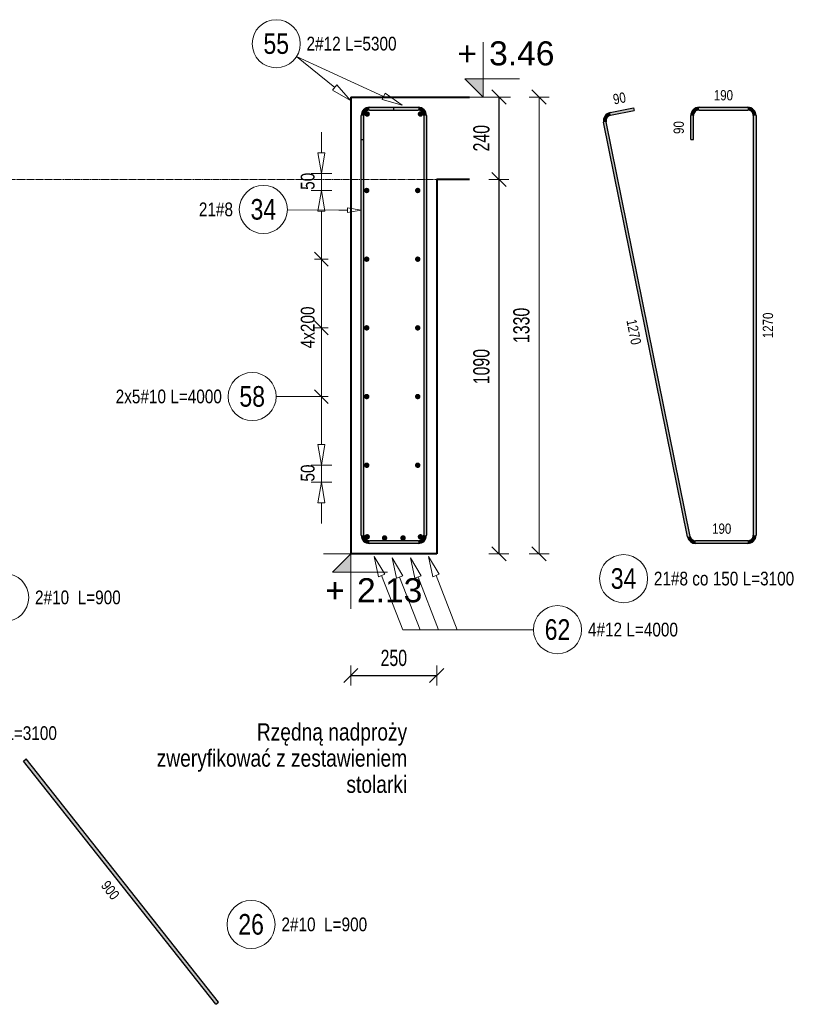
# Model space of a CAD drawing. Extents: x -1906120 to 89837, y -39133 to 303704.
# Tile 55 of 55: x 87542 to 89837, y -3317 to -450. Entities that reach past the tile are written whole.
import ezdxf
from ezdxf.enums import TextEntityAlignment as Align

# ---------------------------------------------------------------- set-up
doc = ezdxf.new("R2010")
doc.units = 0
doc.header["$LTSCALE"] = 10
doc.header["$MEASUREMENT"] = 0
doc.linetypes.add('HIDDEN', pattern=[0.375, 0.25, -0.125])
for name, color, linetype, lineweight in [('P-Opis', 1, 'Continuous', 18), ('P-Przerywana', 13, 'HIDDEN', 9), ('P-Wymiar', 254, 'Continuous', 9), ('RCAD_deskowanie', 3, 'Continuous', 40)]:
    doc.layers.add(name, color=color, linetype=linetype, lineweight=lineweight)
for name, color, linetype in [('RCAD_kształt pręta', 7, 'Continuous'), ('RCAD_opis kształtu pręta', 7, 'Continuous'), ('RCAD_opis rozkładu', 7, 'Continuous'), ('RCAD_pręt wyrzucony', 130, 'Continuous'), ('RCAD_pręty punktowe', 7, 'Continuous'), ('RCAD_symbole graficzne', 7, 'Continuous')]:
    doc.layers.add(name, color=color, linetype=linetype)
doc.styles.add('_Fd Opis', font='arial.ttf')
doc.styles.add('ROMANS', font='arial.ttf', dxfattribs={"width": 0.7})
doc.styles.add('style1', font='arial.ttf', dxfattribs={"width": 0.8})
doc.dimstyles.new('A25', dxfattribs={"dimscale": 27, "dimtxt": 1.75, "dimasz": 0.06, "dimexe": 0, "dimexo": 0, "dimgap": 1, "dimtad": 1, "dimdec": 4, "dimrnd": 0.1, "dimdsep": 46, "dimtxsty": 'ROMANS', "dimblk": '[[[[[[[[', "dimcen": 2, "dimdle": 2, "dimse1": 1, "dimse2": 1, "dimclrd": 256, "dimclrt": 1, "dimadec": 0, "dimazin": 0, "dimtfac": 1, "dimtdec": 4, "dimtix": 1, "dimtmove": 2, "dimatfit": 3, "dimldrblk": '[[[[[[[[', "dimfxl": 0, "dimtvp": 0.6, "dimtolj": 1, "dimlwd": -1, "dimarcsym": 0})

# ---------------------------------------------------------------- blocks, each defined once
blk = doc.blocks.new('[[[[[[[[')
at = {"layer": 'P-Wymiar'}
for p, q in [((1.818989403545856e-12, 18.00000000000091), (1.818989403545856e-12, -18.00000000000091)), ((-12.72792206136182, -12.72792206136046), (12.72792206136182, 12.72792206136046)), ((0, 0), (-4.628327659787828, 0))]:
    blk.add_line(p, q, dxfattribs=at)
blk = doc.blocks.new('*D346')
at = {"layer": 'Defpoints', "color": 0, "transparency": 16777216}
for p in [(88757.45233028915, -675.038804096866), (88768.49843924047, -2005.038804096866), (89055.47113421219, -2005.038804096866)]:
    blk.add_point(p, dxfattribs=at)
at = {"layer": 'P-Wymiar', "transparency": 16777216}
blk.add_line((89055.47113421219, -676.6588040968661), (89055.47113421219, -2003.418804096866), dxfattribs=at)
at = {"layer": 'P-Wymiar', "transparency": 16777216, "xscale": 1.62, "yscale": 1.62, "zscale": 1.62}
for p, rotation in [((89055.47113421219, -675.0388040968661), 90), ((89055.47113421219, -2005.038804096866), 270)]:
    blk.add_blockref('[[[[[[[[', p, dxfattribs=dict(at, rotation=rotation))
at = {"layer": 'P-Wymiar', "color": 1, "transparency": 16777216, "insert": (89004.33044526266, -1340.038804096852), "char_height": 47.25, "attachment_point": 5, "rotation": 90, "style": 'ROMANS'}
blk.add_mtext('\\A1;1330', dxfattribs=at)
blk = doc.blocks.new('*D348')
at = {"transparency": 16777216}
blk.add_line((88938.82628273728, -676.658804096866), (88938.82628273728, -913.4188040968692), dxfattribs=at)
at = {"layer": 'Defpoints', "color": 0, "transparency": 16777216}
for p in [(88852.53324348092, -675.038804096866), (88852.53324348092, -915.0388040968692), (88938.82628273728, -915.0388040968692)]:
    blk.add_point(p, dxfattribs=at)
at = {"transparency": 16777216, "xscale": 1.62, "yscale": 1.62, "zscale": 1.62}
for p, rotation in [((88938.82628273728, -675.038804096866), 90), ((88938.82628273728, -915.0388040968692), 270)]:
    blk.add_blockref('[[[[[[[[', p, dxfattribs=dict(at, rotation=rotation))
at = {"color": 1, "transparency": 16777216, "insert": (88887.70170906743, -795.0388040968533), "char_height": 47.25, "attachment_point": 5, "rotation": 90, "style": 'ROMANS'}
blk.add_mtext('\\A1;240', dxfattribs=at)
blk = doc.blocks.new('*D349')
at = {"transparency": 16777216}
blk.add_line((88938.82628273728, -916.6588040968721), (88938.82628273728, -2003.418804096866), dxfattribs=at)
at = {"layer": 'Defpoints', "color": 0, "transparency": 16777216}
for p in [(88938.82628273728, -915.0388040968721), (88757.45233028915, -2005.038804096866), (88938.82628273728, -2005.038804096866)]:
    blk.add_point(p, dxfattribs=at)
at = {"transparency": 16777216, "xscale": 1.62, "yscale": 1.62, "zscale": 1.62}
for p, rotation in [((88938.82628273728, -915.0388040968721), 90), ((88938.82628273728, -2005.038804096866), 270)]:
    blk.add_blockref('[[[[[[[[', p, dxfattribs=dict(at, rotation=rotation))
at = {"color": 1, "transparency": 16777216, "insert": (88887.70170906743, -1460.038804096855), "char_height": 47.25, "attachment_point": 5, "rotation": 90, "style": 'ROMANS'}
blk.add_mtext('\\A1;1090', dxfattribs=at)
blk = doc.blocks.new('*D350')
at = {"transparency": 16777216}
blk.add_line((88509.07233028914, -2359.554841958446), (88755.83233028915, -2359.554841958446), dxfattribs=at)
at = {"layer": 'Defpoints', "color": 0, "transparency": 16777216}
for p in [(88507.45233028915, -2005.038804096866), (88757.45233028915, -2005.038804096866), (88757.45233028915, -2359.554841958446)]:
    blk.add_point(p, dxfattribs=at)
at = {"transparency": 16777216, "xscale": 1.62, "yscale": 1.62, "zscale": 1.62, "rotation": 180}
blk.add_blockref('[[[[[[[[', (88507.45233028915, -2359.554841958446), dxfattribs=at)
at = {"transparency": 16777216, "xscale": 1.62, "yscale": 1.62, "zscale": 1.62}
blk.add_blockref('[[[[[[[[', (88757.45233028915, -2359.554841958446), dxfattribs=at)
at = {"color": 1, "transparency": 16777216, "insert": (88632.45233028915, -2308.430268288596), "char_height": 47.25, "attachment_point": 5, "style": 'ROMANS'}
blk.add_mtext('\\A1;250', dxfattribs=at)

msp = doc.modelspace()

# ---------------------------------------------------------------- hatches: boundary and pattern name
at = {"layer": 'RCAD_kształt pręta'}
h = msp.add_hatch(color=4, dxfattribs=at)
edge = h.paths.add_edge_path(flags=0)
edge.add_line((88561.45233028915, -705.038804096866), (88561.45233028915, -713.038804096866))
edge.add_arc((88561.45233028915, -729.0388040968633), 15.99999999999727, 89.99999999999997, 180.0000000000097)
edge.add_line((88545.45233028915, -729.038804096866), (88537.45233028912, -729.038804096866))
edge.add_arc((88561.45233028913, -729.0388040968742), 24.00000000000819, 449.9999999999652, 539.9999999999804, ccw=False)
h = msp.add_hatch(color=4, dxfattribs=at)
edge = h.paths.add_edge_path(flags=0)
edge.add_line((88561.45233028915, -705.038804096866), (88561.45233028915, -713.038804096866))
edge.add_arc((88561.45233028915, -729.0388040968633), 15.99999999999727, 89.99999999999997, 180.0000000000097)
edge.add_line((88545.45233028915, -729.038804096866), (88537.45233028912, -729.038804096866))
edge.add_arc((88561.45233028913, -729.0388040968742), 24.00000000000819, 449.9999999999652, 539.9999999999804, ccw=False)
for points in [[(88561.45233028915, -713.038804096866), (88561.45233028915, -705.038804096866), (88703.45233028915, -705.038804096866), (88703.45233028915, -713.038804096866)], [(88561.45233028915, -713.038804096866), (88561.45233028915, -705.038804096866), (88631.45233028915, -705.038804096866), (88631.45233028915, -713.038804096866)], [(88545.45233028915, -799.038804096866), (88537.45233028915, -799.038804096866), (88537.45233028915, -729.038804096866), (88545.45233028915, -729.038804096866)], [(88545.45233028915, -1951.038804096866), (88537.45233028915, -1951.038804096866), (88537.45233028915, -729.038804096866), (88545.45233028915, -729.038804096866)], [(88719.45233028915, -729.038804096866), (88727.45233028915, -729.038804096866), (88727.45233028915, -1951.038804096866), (88719.45233028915, -1951.038804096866)], [(88703.45233028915, -1967.038804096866), (88703.45233028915, -1975.038804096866), (88561.45233028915, -1975.038804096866), (88561.45233028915, -1967.038804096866)]]:
    msp.add_hatch(color=4, dxfattribs=at).paths.add_polyline_path(points, flags=0)
h = msp.add_hatch(color=4, dxfattribs=at)
edge = h.paths.add_edge_path(flags=0)
edge.add_line((88727.45233028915, -729.038804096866), (88719.45233028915, -729.038804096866))
edge.add_arc((88703.45233028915, -729.0388040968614), 16, -1.628443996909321e-11, 90)
edge.add_line((88703.45233028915, -713.0388040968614), (88703.45233028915, -705.0388040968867))
edge.add_arc((88703.45233028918, -729.0388040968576), 23.9999999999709, 359.99999999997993, 450.00000000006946, ccw=False)
h = msp.add_hatch(color=4, dxfattribs=at)
edge = h.paths.add_edge_path(flags=0)
edge.add_line((88537.45233028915, -1951.038804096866), (88545.45233028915, -1951.038804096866))
edge.add_arc((88561.45233028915, -1951.03880409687), 16, 179.9999999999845, 270)
edge.add_line((88561.45233028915, -1967.03880409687), (88561.45233028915, -1975.038804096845))
edge.add_arc((88561.45233028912, -1951.038804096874), 23.9999999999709, 539.9999999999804, 630.0000000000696, ccw=False)
h = msp.add_hatch(color=4, dxfattribs=at)
edge = h.paths.add_edge_path(flags=0)
edge.add_line((88703.45233028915, -1975.038804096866), (88703.45233028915, -1967.038804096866))
edge.add_arc((88703.45233028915, -1951.038804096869), 15.99999999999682, -89.99999999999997, 1.142455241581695e-11)
edge.add_line((88719.45233028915, -1951.038804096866), (88727.45233028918, -1951.038804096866))
edge.add_arc((88703.45233028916, -1951.038804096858), 24.00000000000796, 269.99999999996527, 359.999999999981, ccw=False)
at = {"layer": 'RCAD_pręt wyrzucony'}
for points in [[(89263.9276736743, -728.064641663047), (89262.33831902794, -720.2241090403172), (89330.94297947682, -706.3172558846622), (89332.53233412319, -714.1577885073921)], [(89521.68485385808, -713.038804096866), (89521.68485385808, -705.038804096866), (89663.68485385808, -705.038804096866), (89663.68485385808, -713.038804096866)], [(89505.68485385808, -799.038804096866), (89497.68485385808, -799.038804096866), (89497.68485385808, -729.038804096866), (89505.68485385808, -729.038804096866)], [(89679.68485385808, -729.038804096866), (89687.68485385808, -729.038804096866), (89687.68485385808, -1951.038804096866), (89679.68485385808, -1951.038804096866)], [(89496.155744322, -1954.217513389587), (89488.31521169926, -1955.806868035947), (89243.58478509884, -748.5137708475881), (89251.42531772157, -746.9244162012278)], [(89663.68485385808, -1967.038804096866), (89663.68485385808, -1975.038804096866), (89511.83680956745, -1975.038804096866), (89511.83680956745, -1967.038804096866)], [(88121.87382314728, -3310.544875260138), (88114.03214007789, -3316.750357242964), (87553.60687149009, -2608.557608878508), (87561.44855455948, -2602.352126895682)]]:
    msp.add_hatch(color=4, dxfattribs=at).paths.add_polyline_path(points, flags=0)
h = msp.add_hatch(color=4, dxfattribs=at)
edge = h.paths.add_edge_path(flags=0)
edge.add_line((89521.68485385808, -705.038804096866), (89521.68485385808, -713.038804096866))
edge.add_arc((89521.68485385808, -729.0388040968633), 15.99999999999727, 89.99999999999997, 180.0000000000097)
edge.add_line((89505.68485385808, -729.038804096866), (89497.68485385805, -729.038804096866))
edge.add_arc((89521.68485385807, -729.0388040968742), 24.00000000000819, 449.9999999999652, 539.9999999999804, ccw=False)
h = msp.add_hatch(color=4, dxfattribs=at)
edge = h.paths.add_edge_path(flags=0)
edge.add_line((89687.68485385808, -729.038804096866), (89679.68485385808, -729.038804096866))
edge.add_arc((89663.68485385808, -729.0388040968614), 16, -1.628443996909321e-11, 90)
edge.add_line((89663.68485385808, -713.0388040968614), (89663.68485385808, -705.0388040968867))
edge.add_arc((89663.68485385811, -729.0388040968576), 23.9999999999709, 359.99999999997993, 450.00000000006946, ccw=False)
h = msp.add_hatch(color=4, dxfattribs=at)
edge = h.paths.add_edge_path(flags=0)
edge.add_line((89262.33831902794, -720.2241090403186), (89263.9276736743, -728.0646416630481))
edge.add_arc((89267.10638296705, -743.745706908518), 16.00000000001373, 101.4591559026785, 191.4591559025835)
edge.add_line((89251.42531772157, -746.9244162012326), (89243.58478509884, -748.5137708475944))
edge.add_arc((89267.10638296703, -743.7457069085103), 24.00000000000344, 461.4591559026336, 551.4591559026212, ccw=False)
h = msp.add_hatch(color=4, dxfattribs=at)
edge = h.paths.add_edge_path(flags=0)
edge.add_line((89488.31521169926, -1955.806868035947), (89496.155744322, -1954.217513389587))
edge.add_arc((89511.83680956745, -1951.03880409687), 15.99999999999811, -168.5408440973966, -89.99999999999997)
edge.add_line((89511.83680956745, -1967.038804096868), (89511.83680956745, -1975.038804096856))
edge.add_arc((89511.83680956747, -1951.03880409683), 24.00000000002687, 191.4591559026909, 269.99999999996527, ccw=False)
h = msp.add_hatch(color=4, dxfattribs=at)
edge = h.paths.add_edge_path(flags=0)
edge.add_line((89663.68485385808, -1975.038804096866), (89663.68485385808, -1967.038804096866))
edge.add_arc((89663.68485385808, -1951.038804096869), 15.99999999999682, -89.99999999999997, 1.142455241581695e-11)
edge.add_line((89679.68485385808, -1951.038804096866), (89687.68485385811, -1951.038804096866))
edge.add_arc((89663.6848538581, -1951.038804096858), 24.00000000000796, 269.99999999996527, 359.999999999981, ccw=False)
at = {"layer": 'RCAD_pręty punktowe'}
h = msp.add_hatch(color=1, dxfattribs=at)
edge = h.paths.add_edge_path(flags=0)
edge.add_arc((88554.84964536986, -724.5216643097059), 8, 0, 360, ccw=False)
h = msp.add_hatch(color=1, dxfattribs=at)
edge = h.paths.add_edge_path(flags=0)
edge.add_arc((88710.05501520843, -724.5216643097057), 8, 0, 360, ccw=False)
h = msp.add_hatch(color=1, dxfattribs=at)
edge = h.paths.add_edge_path(flags=0)
edge.add_arc((88553.45233028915, -947.2290723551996), 8, 0, 360, ccw=False)
h = msp.add_hatch(color=1, dxfattribs=at)
edge = h.paths.add_edge_path(flags=0)
edge.add_arc((88702.11808189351, -947.2290723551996), 8, 0, 360, ccw=False)
h = msp.add_hatch(color=1, dxfattribs=at)
edge = h.paths.add_edge_path(flags=0)
edge.add_arc((88553.45233028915, -1147.2290723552), 8, 0, 360, ccw=False)
h = msp.add_hatch(color=1, dxfattribs=at)
edge = h.paths.add_edge_path(flags=0)
edge.add_arc((88702.11808189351, -1147.2290723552), 8, 0, 360, ccw=False)
h = msp.add_hatch(color=1, dxfattribs=at)
edge = h.paths.add_edge_path(flags=0)
edge.add_arc((88553.45233028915, -1347.2290723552), 8, 0, 360, ccw=False)
h = msp.add_hatch(color=1, dxfattribs=at)
edge = h.paths.add_edge_path(flags=0)
edge.add_arc((88702.11808189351, -1347.2290723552), 8, 0, 360, ccw=False)
h = msp.add_hatch(color=1, dxfattribs=at)
edge = h.paths.add_edge_path(flags=0)
edge.add_arc((88553.45233028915, -1547.2290723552), 8, 0, 360, ccw=False)
h = msp.add_hatch(color=1, dxfattribs=at)
edge = h.paths.add_edge_path(flags=0)
edge.add_arc((88702.11808189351, -1547.2290723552), 8, 0, 360, ccw=False)
h = msp.add_hatch(color=1, dxfattribs=at)
edge = h.paths.add_edge_path(flags=0)
edge.add_arc((88553.45233028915, -1747.2290723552), 8, 0, 360, ccw=False)
h = msp.add_hatch(color=1, dxfattribs=at)
edge = h.paths.add_edge_path(flags=0)
edge.add_arc((88702.11808189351, -1747.2290723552), 8, 0, 360, ccw=False)
h = msp.add_hatch(color=1, dxfattribs=at)
edge = h.paths.add_edge_path(flags=0)
edge.add_arc((88554.84964536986, -1955.555943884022), 8, 0, 360, ccw=False)
h = msp.add_hatch(color=1, dxfattribs=at)
edge = h.paths.add_edge_path(flags=0)
edge.add_arc((88710.05501520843, -1955.555943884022), 8, 0, 360, ccw=False)
h = msp.add_hatch(color=1, dxfattribs=at)
edge = h.paths.add_edge_path(flags=0)
edge.add_arc((88605.5496758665, -1959.038804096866), 8, 0, 360, ccw=False)
h = msp.add_hatch(color=1, dxfattribs=at)
edge = h.paths.add_edge_path(flags=0)
edge.add_arc((88659.3549847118, -1959.038804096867), 8, 0, 360, ccw=False)
at = {"layer": 'RCAD_symbole graficzne'}
for points in [[(88838.96945929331, -621.7054711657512), (88892.30279262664, -675.0388044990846), (88892.30279262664, -621.7054711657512)], [(88454.11899695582, -2058.372137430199), (88507.45233028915, -2005.038804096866), (88507.45233028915, -2058.372137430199)]]:
    msp.add_hatch(color=1, dxfattribs=at).paths.add_polyline_path(points, flags=0)

# ---------------------------------------------------------------- linework, layer by layer
at = {"layer": 'P-Przerywana'}
msp.add_lwpolyline([(88852.53324348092, -915.0388040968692), (83581.28139596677, -915.0388040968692), (83581.28139596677, -2165.054526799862)], dxfattribs=at)
at = {"layer": 'RCAD_deskowanie'}
for points in [[(88507.45233028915, -675.038804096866), (88852.53324348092, -675.038804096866)], [(88507.45233028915, -675.038804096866), (88507.45233028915, -2005.038804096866)], [(88852.53324348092, -915.0388040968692), (88757.45233028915, -915.0388040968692), (88757.45233028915, -2005.038804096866)], [(88757.45233028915, -2005.038804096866), (88507.45233028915, -2005.038804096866)]]:
    msp.add_lwpolyline(points, dxfattribs=at)
at = {"layer": 'RCAD_kształt pręta', "color": 4}
for p, q in [((88561.45233028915, -705.038804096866), (88703.45233028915, -705.038804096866)), ((88561.45233028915, -705.038804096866), (88631.45233028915, -705.038804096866)), ((88561.45233028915, -713.038804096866), (88703.45233028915, -713.038804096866)), ((88561.45233028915, -713.038804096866), (88631.45233028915, -713.038804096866)), ((88631.45233028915, -705.038804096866), (88631.45233028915, -713.038804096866)), ((88537.45233028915, -799.038804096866), (88537.45233028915, -729.038804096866)), ((88537.45233028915, -1951.038804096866), (88537.45233028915, -729.038804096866)), ((88545.45233028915, -799.038804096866), (88545.45233028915, -729.038804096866)), ((88545.45233028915, -1951.038804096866), (88545.45233028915, -729.038804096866)), ((88719.45233028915, -729.038804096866), (88719.45233028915, -1951.038804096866)), ((88727.45233028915, -729.038804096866), (88727.45233028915, -1951.038804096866)), ((88537.45233028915, -799.038804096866), (88545.45233028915, -799.038804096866)), ((88703.45233028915, -1967.038804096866), (88561.45233028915, -1967.038804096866)), ((88703.45233028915, -1975.038804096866), (88561.45233028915, -1975.038804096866))]:
    msp.add_line(p, q, dxfattribs=at)
for centre, radius, start, end in [((88561.45233028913, -729.0388040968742), 24.00000000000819, 89.99999999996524, 179.9999999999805), ((88561.45233028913, -729.0388040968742), 24.00000000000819, 89.99999999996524, 179.9999999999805), ((88561.45233028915, -729.0388040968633), 15.99999999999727, 89.99999999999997, 180.0000000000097), ((88561.45233028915, -729.0388040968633), 15.99999999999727, 89.99999999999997, 180.0000000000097), ((88703.45233028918, -729.0388040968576), 23.9999999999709, 359.9999999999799, 90.00000000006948), ((88703.45233028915, -729.0388040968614), 16, 359.9999999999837, 90), ((88561.45233028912, -1951.038804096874), 23.9999999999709, 179.9999999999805, 270.0000000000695), ((88561.45233028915, -1951.03880409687), 16, 179.9999999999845, 270), ((88703.45233028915, -1951.038804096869), 15.99999999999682, 270, 1.142455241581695e-11), ((88703.45233028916, -1951.038804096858), 24.00000000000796, 269.9999999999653, 359.9999999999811)]:
    msp.add_arc(centre, radius, start, end, dxfattribs=at)
at = {"layer": 'RCAD_opis kształtu pręta', "color": 8, "lineweight": 0}
for p, q in [((88472.45233028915, -1004.645253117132), (88322.29424163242, -1003.180011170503)), ((88497.45233028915, -997.9785864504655), (88537.45233028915, -1004.645253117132)), ((88497.45233028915, -997.9785864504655), (88497.45233028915, -1011.311919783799)), ((88472.45233028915, -1004.645253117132), (88497.45233028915, -1004.645253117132)), ((88537.45233028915, -1004.645253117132), (88497.45233028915, -1011.311919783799))]:
    msp.add_line(p, q, dxfattribs=at)
for centre in [(88252.29757404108, -1002.496984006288), (87498.77637761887, -2132.25293584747)]:
    msp.add_circle(centre, 70, dxfattribs=at)
at = {"layer": 'RCAD_opis rozkładu', "color": 8, "lineweight": 0}
for p, q in [((88349.27923672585, -556.9744449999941), (88460.22909878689, -647.5201032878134)), ((88349.27923672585, -556.9744449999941), (88602.65278737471, -673.3177829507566)), ((88466.55178845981, -639.7726136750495), (88453.90640911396, -655.2675929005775)), ((88506.71403646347, -685.4562413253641), (88453.90640911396, -655.2675929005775)), ((88466.55178845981, -639.7726136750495), (88506.71403646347, -685.4562413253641)), ((88606.82567040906, -664.2300413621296), (88598.47990434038, -682.4055245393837)), ((88657.17923690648, -698.3550811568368), (88598.47990434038, -682.4055245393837)), ((88606.82567040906, -664.2300413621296), (88657.17923690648, -698.3550811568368)), ((88421.54026210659, -777.7568937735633), (88421.54026210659, -837.7568937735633)), ((88421.54026210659, -897.7568937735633), (88411.54026210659, -837.7568937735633)), ((88431.54026210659, -837.7568937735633), (88411.54026210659, -837.7568937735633)), ((88431.54026210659, -837.7568937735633), (88421.54026210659, -897.7568937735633)), ((88451.54026210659, -897.7568937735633), (88391.54026210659, -897.7568937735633)), ((88421.54026210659, -947.2290723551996), (88421.54026210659, -897.7568937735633)), ((88391.54026210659, -947.2290723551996), (88451.54026210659, -947.2290723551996)), ((88411.54026210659, -1007.2290723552), (88421.54026210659, -947.2290723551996)), ((88421.54026210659, -947.2290723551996), (88431.54026210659, -1007.2290723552)), ((88411.54026210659, -1007.2290723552), (88431.54026210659, -1007.2290723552)), ((88421.54026210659, -1147.2290723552), (88421.54026210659, -1007.2290723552)), ((88441.54026210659, -1167.2290723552), (88401.54026210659, -1127.2290723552)), ((88401.54026210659, -1147.2290723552), (88441.54026210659, -1147.2290723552)), ((88421.54026210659, -1247.2290723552), (88421.54026210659, -1147.2290723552)), ((88421.54026210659, -1247.2290723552), (88421.54026210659, -1347.2290723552)), ((88401.54026210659, -1327.2290723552), (88441.54026210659, -1367.2290723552)), ((88401.54026210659, -1347.2290723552), (88441.54026210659, -1347.2290723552)), ((88421.54026210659, -1347.2290723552), (88421.54026210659, -1547.2290723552)), ((88289.85306410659, -1547.199762), (88421.54026210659, -1547.199762)), ((88401.54026210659, -1527.2290723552), (88441.54026210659, -1567.2290723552)), ((88401.54026210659, -1547.2290723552), (88441.54026210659, -1547.2290723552)), ((88421.54026210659, -1547.2290723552), (88421.54026210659, -1687.2290723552)), ((88421.54026210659, -1747.2290723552), (88411.54026210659, -1687.2290723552)), ((88431.54026210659, -1687.2290723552), (88411.54026210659, -1687.2290723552)), ((88431.54026210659, -1687.2290723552), (88421.54026210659, -1747.2290723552)), ((88391.54026210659, -1747.2290723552), (88451.54026210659, -1747.2290723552)), ((88421.54026210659, -1747.2290723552), (88421.54026210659, -1796.701250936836)), ((88451.54026210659, -1796.701250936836), (88391.54026210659, -1796.701250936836)), ((88411.54026210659, -1856.701250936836), (88421.54026210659, -1796.701250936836)), ((88421.54026210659, -1796.701250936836), (88431.54026210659, -1856.701250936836)), ((88411.54026210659, -1856.701250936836), (88431.54026210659, -1856.701250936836)), ((88421.54026210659, -1916.701250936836), (88421.54026210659, -1856.701250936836)), ((88587.56535759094, -2072.092991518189), (88575.03915472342, -2012.569095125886)), ((88575.03915472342, -2012.569095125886), (88606.19331302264, -2064.812931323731)), ((88639.91605931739, -2076.446566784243), (88627.38985644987, -2016.922670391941)), ((88627.38985644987, -2016.922670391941), (88658.54401474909, -2069.166506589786)), ((88693.72136816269, -2076.446566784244), (88681.19516529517, -2016.922670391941)), ((88681.19516529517, -2016.922670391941), (88712.34932359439, -2069.166506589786)), ((88746.07206988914, -2072.092991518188), (88733.54586702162, -2012.569095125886)), ((88733.54586702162, -2012.569095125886), (88764.70002532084, -2064.812931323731)), ((88587.56535759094, -2072.092991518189), (88606.19331302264, -2064.812931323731)), ((88658.45038480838, -2225.998742), (88596.87933530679, -2068.45296142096)), ((88639.91605931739, -2076.446566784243), (88658.54401474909, -2069.166506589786)), ((88709.09964967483, -2225.998742), (88649.23003703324, -2072.806536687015)), ((88693.72136816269, -2076.446566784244), (88712.34932359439, -2069.166506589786)), ((88762.90495852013, -2225.998742), (88703.03534587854, -2072.806536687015)), ((88746.07206988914, -2072.092991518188), (88764.70002532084, -2064.812931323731)), ((88816.95709710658, -2225.998742), (88755.38604760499, -2068.45296142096)), ((88658.45038480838, -2225.998742), (88816.95709710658, -2225.998742)), ((88816.95709710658, -2225.998742), (89039.36203510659, -2225.998742))]:
    msp.add_line(p, q, dxfattribs=at)
for centre in [(88289.87745385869, -519.9416461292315), (88219.85306410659, -1547.199762), (89109.36203510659, -2225.998742)]:
    msp.add_circle(centre, 70, dxfattribs=at)
at = {"layer": 'RCAD_pręt wyrzucony', "color": 4}
for p, q in [((89262.33831902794, -720.2241090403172), (89330.94297947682, -706.3172558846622)), ((89263.9276736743, -728.064641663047), (89332.53233412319, -714.1577885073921)), ((89330.94297947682, -706.3172558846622), (89332.53233412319, -714.1577885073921)), ((89521.68485385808, -705.038804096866), (89663.68485385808, -705.038804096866)), ((89521.68485385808, -713.038804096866), (89663.68485385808, -713.038804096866)), ((89497.68485385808, -799.038804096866), (89497.68485385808, -729.038804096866)), ((89505.68485385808, -799.038804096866), (89505.68485385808, -729.038804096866)), ((89679.68485385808, -729.038804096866), (89679.68485385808, -1951.038804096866)), ((89687.68485385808, -729.038804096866), (89687.68485385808, -1951.038804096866)), ((89488.31521169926, -1955.806868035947), (89243.58478509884, -748.5137708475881)), ((89496.155744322, -1954.217513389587), (89251.42531772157, -746.9244162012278)), ((89497.68485385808, -799.038804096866), (89505.68485385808, -799.038804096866)), ((89663.68485385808, -1967.038804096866), (89511.83680956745, -1967.038804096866)), ((89663.68485385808, -1975.038804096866), (89511.83680956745, -1975.038804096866)), ((87553.60687149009, -2608.557608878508), (87561.44855455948, -2602.352126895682)), ((88114.03214007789, -3316.750357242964), (87553.60687149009, -2608.557608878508)), ((88121.87382314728, -3310.544875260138), (87561.44855455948, -2602.352126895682)), ((88114.03214007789, -3316.750357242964), (88121.87382314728, -3310.544875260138))]:
    msp.add_line(p, q, dxfattribs=at)
at = {"layer": 'RCAD_pręt wyrzucony', "color": 8, "lineweight": 0}
for centre in [(89301.78750073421, -2077.445812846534), (88216.6832359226, -3084.316154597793)]:
    msp.add_circle(centre, 70, dxfattribs=at)
at = {"layer": 'RCAD_pręt wyrzucony', "color": 4}
for centre, radius, start, end in [((89521.68485385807, -729.0388040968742), 24.00000000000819, 89.99999999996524, 179.9999999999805), ((89521.68485385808, -729.0388040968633), 15.99999999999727, 89.99999999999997, 180.0000000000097), ((89663.68485385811, -729.0388040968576), 23.9999999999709, 359.9999999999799, 90.00000000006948), ((89663.68485385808, -729.0388040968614), 16, 359.9999999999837, 90), ((89267.10638296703, -743.7457069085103), 24.00000000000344, 101.4591559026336, 191.4591559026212), ((89267.10638296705, -743.745706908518), 16.00000000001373, 101.4591559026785, 191.4591559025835), ((89511.83680956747, -1951.03880409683), 24.00000000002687, 191.459155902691, 269.9999999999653), ((89511.83680956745, -1951.03880409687), 15.99999999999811, 191.4591559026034, 270.0000000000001), ((89663.68485385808, -1951.038804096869), 15.99999999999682, 270, 1.142455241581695e-11), ((89663.6848538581, -1951.038804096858), 24.00000000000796, 269.9999999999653, 359.9999999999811)]:
    msp.add_arc(centre, radius, start, end, dxfattribs=at)
at = {"layer": 'RCAD_symbole graficzne', "color": 1, "lineweight": 0}
for p, q in [((88892.30279262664, -675.0388044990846), (88892.30279262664, -515.0388044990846)), ((88998.96945929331, -621.7054711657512), (88838.96945929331, -621.7054711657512)), ((88838.96945929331, -621.7054711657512), (88892.30279262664, -675.0388044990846)), ((88972.30279262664, -675.0388044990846), (88812.30279262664, -675.0388044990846)), ((88587.45233028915, -2005.038804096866), (88427.45233028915, -2005.038804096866)), ((88454.11899695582, -2058.372137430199), (88507.45233028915, -2005.038804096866)), ((88507.45233028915, -2005.038804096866), (88507.45233028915, -2165.038804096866)), ((88614.11899695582, -2058.372137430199), (88454.11899695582, -2058.372137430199))]:
    msp.add_line(p, q, dxfattribs=at)

# ---------------------------------------------------------------- texts
at = {"layer": 'P-Opis', "insert": (88671.38816308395, -2498.663313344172), "char_height": 50, "attachment_point": 3, "line_spacing_factor": 0.9142857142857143, "style": '_Fd Opis'}
msp.add_mtext('{\\W0.8;Rzędną nadproży \\Pzweryfikować z zestawieniem \\Pstolarki}', dxfattribs=at)
at = {"layer": 'RCAD_opis kształtu pręta', "color": 1, "attachment_point": 5, "style": 'style1'}
for s, insert, char_height in [('34', (88252.29757404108, -1002.496984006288), 60), ('21#8  ', (88114.21026162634, -1002.496984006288), 40), ('2#10  L=900', (87711.9741948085, -2132.25293584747), 40)]:
    msp.add_mtext(s, dxfattribs=dict(at, insert=insert, char_height=char_height))
at = {"layer": 'RCAD_opis rozkładu', "color": 1, "char_height": 60, "attachment_point": 5, "style": 'style1'}
for s, insert in [('55', (88289.87745385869, -519.9416461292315)), ('58', (88219.85306410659, -1547.199762)), ('62', (89109.36203510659, -2225.998742))]:
    msp.add_mtext(s, dxfattribs=dict(at, insert=insert))
at = {"layer": 'RCAD_opis rozkładu', "color": 2, "char_height": 40, "attachment_point": 5, "style": 'style1'}
for s, insert in [('2#12 L=5300', (88509.29628059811, -519.9416461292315)), ('2x5#10 L=4000', (87976.82714323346, -1547.199762)), ('4#12 L=4000', (89329.15193960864, -2225.998742)), ('21#8 L=3100', (87519.7887446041, -2527.437281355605))]:
    msp.add_mtext(s, dxfattribs=dict(at, insert=insert))
at = {"layer": 'RCAD_opis rozkładu', "color": 2, "char_height": 40, "attachment_point": 7, "rotation": 90, "style": 'style1'}
for s, insert in [('50', (88401.96318161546, -945.3579216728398)), ('4x200', (88401.96318161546, -1406.776139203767)), ('50', (88401.96318161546, -1794.830100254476))]:
    msp.add_mtext(s, dxfattribs=dict(at, insert=insert))
at = {"layer": 'RCAD_pręt wyrzucony', "color": 1, "char_height": 30, "attachment_point": 5, "style": 'style1'}
for s, insert, rotation in [('90', (89289.68722267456, -678.9683522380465), 11.459155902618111), ('90', (89462.68485385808, -764.038804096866), 90), ('1270', (89331.64766817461, -1359.113746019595), 281.4591559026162), ('1270', (89722.68485385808, -1340.038804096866), 90), ('900', (87806.37361504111, -2984.373170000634), 308.3561778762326)]:
    msp.add_mtext(s, dxfattribs=dict(at, insert=insert, rotation=rotation))
at = {"layer": 'RCAD_pręt wyrzucony', "color": 1, "attachment_point": 5, "style": 'style1'}
for s, insert, char_height in [('190', (89592.68485385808, -670.038804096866), 30), ('190', (89587.76083171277, -1932.038804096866), 30), ('34', (89301.78750073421, -2077.445812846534), 60), ('26', (88216.6832359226, -3084.316154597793), 60)]:
    msp.add_mtext(s, dxfattribs=dict(at, insert=insert, char_height=char_height))
at = {"layer": 'RCAD_pręt wyrzucony', "color": 2, "char_height": 40, "attachment_point": 5, "style": 'style1'}
for s, insert in [('21#8 co 150 L=3100', (89594.52692774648, -2077.445812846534)), ('2#10  L=900', (88429.88105311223, -3084.316154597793))]:
    msp.add_mtext(s, dxfattribs=dict(at, insert=insert))
at = {"layer": 'RCAD_symbole graficzne', "color": 2, "style": 'style1'}
msp.add_text('3.46 ', height=70, dxfattribs=at).set_placement((88910.08057040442, -603.9276933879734), align=Align.BOTTOM_LEFT)
msp.add_text('+', height=70, dxfattribs=at).set_placement((88874.52501484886, -603.9276933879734), align=Align.BOTTOM_RIGHT)
msp.add_text('+', height=70, dxfattribs=at).set_placement((88489.67455251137, -2076.149915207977), align=Align.TOP_RIGHT)
msp.add_text('2.13 ', height=70, dxfattribs=at).set_placement((88525.23010806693, -2076.149915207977), align=Align.TOP_LEFT)

# ---------------------------------------------------------------- dimensions: what is measured, and where the dimension line sits
for base, p1, p2, picture, middle in [((88938.82628273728, -915.0388040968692), (88852.53324348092, -675.038804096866), (88852.53324348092, -915.0388040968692), '*D348', (88887.70170906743, -795.0388040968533)), ((88938.82628273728, -2005.038804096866), (88938.82628273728, -915.0388040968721), (88757.45233028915, -2005.038804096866), '*D349', (88887.70170906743, -1460.038804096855))]:
    dim = msp.add_linear_dim(base=base, p1=p1, p2=p2, angle=90, dimstyle='A25', override={"dimfxl": 0.18, "dimfxlon": 1})
    dim.commit()
    dim.dimension.update_dxf_attribs({"geometry": picture, "text_midpoint": middle})
dim = msp.add_linear_dim(base=(88757.45233028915, -2359.554841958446), p1=(88507.45233028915, -2005.038804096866), p2=(88757.45233028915, -2005.038804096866), dimstyle='A25', override={"dimfxl": 0.18, "dimfxlon": 1})
dim.commit()
dim.dimension.update_dxf_attribs({"geometry": '*D350', "text_midpoint": (88632.45233028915, -2308.430268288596)})
at = {"layer": 'P-Wymiar'}
dim = msp.add_linear_dim(base=(89055.47113421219, -2005.038804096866), p1=(88757.45233028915, -675.038804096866), p2=(88768.49843924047, -2005.038804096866), angle=90, dimstyle='A25', override={"dimfxl": 0.18, "dimfxlon": 1}, dxfattribs=at)
dim.commit()
dim.dimension.update_dxf_attribs({"geometry": '*D346', "text_midpoint": (89004.33044526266, -1340.038804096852)})

doc.saveas('drawing.dxf')
